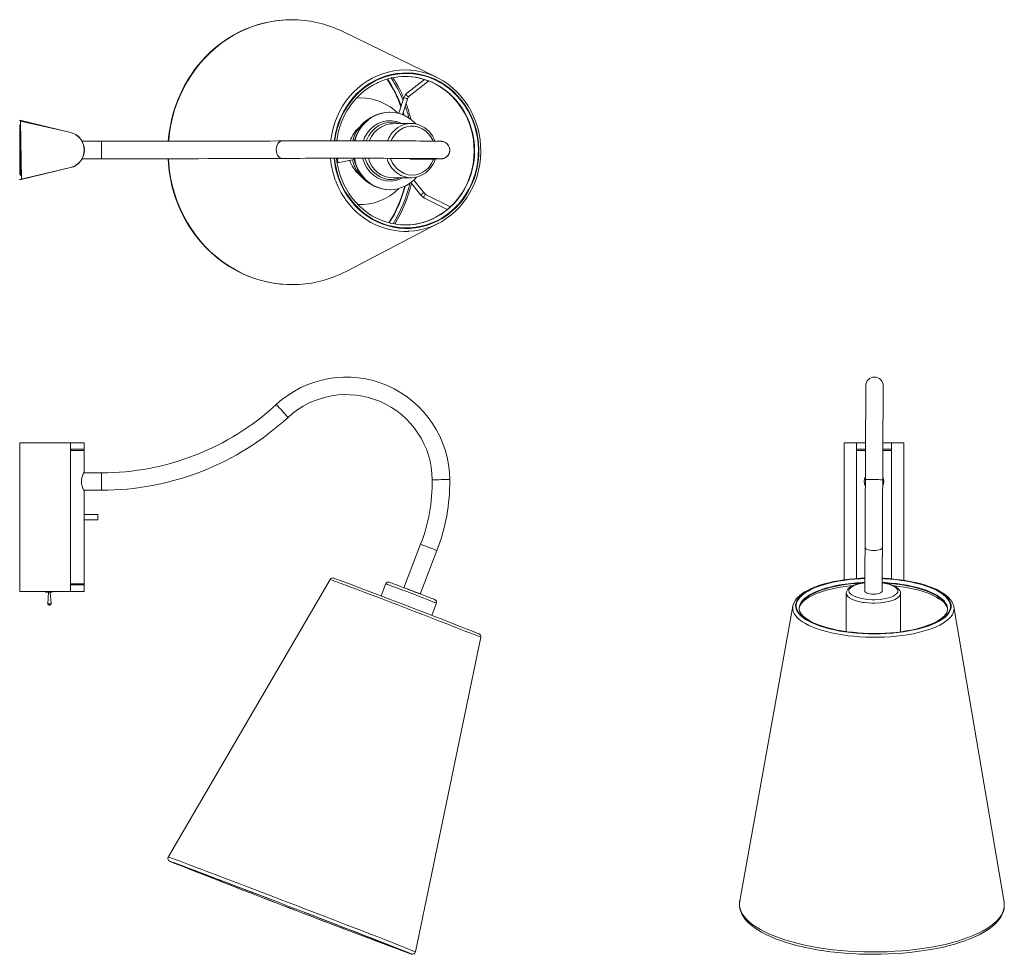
# Model space of a CAD drawing. Header units: millimetres. Extents: x -33 to 729, y -647 to 76.
import ezdxf

# ---------------------------------------------------------------- set-up
doc = ezdxf.new("R2010")
doc.units = ezdxf.units.MM

msp = doc.modelspace()

# ---------------------------------------------------------------- linework, layer by layer
at = {"color": 7, "linetype": 'Continuous', "lineweight": 15}
for p, q in [((289.62, 31.55), (217.13, 66.84)), ((280.26, 29.82), (266.6, 19.24)), ((268.44, 16.87), (283.63, 28.63)), ((230.85, 15.49), (227.4, 15.35)), ((264.38, 15.63), (260.38, 3.62)), ((263.23, 2.67), (267.23, 14.68)), ((253.13, 4.54), (252.78, 4.53)), ((263.67, 3.99), (264.22, 2.13)), ((-33.01, -1.8), (-33.04, -1.9)), ((6.22, -11.28), (-33.04, -1.9)), ((-32.54, -6.3), (-33.04, -6.3)), ((-33.04, -43.3), (-33.04, -6.3)), ((6.24, -11.19), (-33.01, -1.8)), ((-32.54, -43.3), (-32.54, -6.3)), ((-31.64, -47.37), (-32.39, -2.48)), ((-32.39, -2.48), (-1.36, -9.47)), ((6.22, -11.28), (6.24, -11.19)), ((-32.05, -22.8), (-32.54, -22.8)), ((30.17, -18.05), (15.25, -18.05)), ((296.54, -18.98), (296.21, -18.81)), ((-32.54, -26.8), (-31.98, -26.8)), ((15.25, -31.55), (30.17, -31.55)), ((215.07, -31.18), (212.35, -31.7)), ((212.93, -34.65), (225.88, -32.13)), ((270.81, -31.98), (283.74, -31.81)), ((-33.04, -47.7), (6.22, -38.32)), ((-32.54, -43.3), (-33.04, -43.3)), ((-33.01, -47.8), (6.24, -38.42)), ((6.24, -38.42), (6.22, -38.32)), ((-33.04, -47.7), (-33.01, -47.8)), ((256.21, -46.37), (256.45, -46.38)), ((269.76, -49.94), (277.21, -59.34)), ((279.56, -57.47), (272.05, -48)), ((253.57, -55.46), (253.93, -55.46)), ((300.39, -68.63), (281.66, -59.39)), ((280.33, -62.08), (297.96, -70.78)), ((219.59, -118.69), (291.11, -81.49)), ((621.88, -207.25), (621.07, -365.97)), ((634.57, -366.04), (635.38, -207.32)), ((-33.06, -251.35), (16.96, -251.35)), ((-33.06, -366.35), (-33.06, -251.35)), ((-33.04, -366.35), (-33.04, -251.35)), ((6.22, -366.35), (6.22, -251.35)), ((16.96, -273.85), (16.96, -251.35)), ((605.25, -251.35), (621.65, -251.35)), ((605.25, -357.38), (605.25, -251.35)), ((635.15, -251.35), (651.25, -251.35)), ((651.25, -357.74), (651.25, -251.35)), ((6.45, -256.35), (6.45, -257.35)), ((16.96, -256.35), (6.45, -256.35)), ((16.96, -257.35), (6.45, -257.35)), ((614.69, -256.35), (614.69, -257.35)), ((621.63, -256.35), (614.69, -256.35)), ((621.62, -257.35), (614.69, -257.35)), ((641.87, -257.35), (635.12, -257.35)), ((641.92, -256.35), (635.13, -256.35)), ((16.96, -273.85), (16.96, -273.85)), ((16.96, -273.85), (16.96, -273.85)), ((30.15, -274.6), (16.57, -274.6)), ((16.57, -288.1), (30.15, -288.1)), ((16.96, -306.34), (16.96, -288.84)), ((16.96, -288.85), (16.96, -288.85)), ((27.44, -306.85), (16.88, -306.85)), ((16.88, -310.85), (27.44, -310.85)), ((16.96, -306.35), (16.96, -306.35)), ((16.96, -306.36), (16.96, -306.35)), ((16.96, -366.35), (16.96, -311.35)), ((27.44, -306.85), (27.44, -310.85)), ((277.32, -329.9), (264.4, -363.59)), ((277, -368.42), (289.93, -334.73)), ((207.23, -357.08), (81.93, -571.89)), ((6.45, -360.35), (6.45, -361.35)), ((16.96, -360.35), (6.45, -360.35)), ((16.96, -361.35), (6.45, -361.35)), ((250.47, -360.12), (246.73, -369.88)), ((-33.06, -366.35), (16.96, -366.35)), ((-13.29, -366.39), (-13.29, -366.43)), ((-7.9, -366.85), (-13.21, -366.85)), ((-10.88, -366.85), (-11.27, -375.85)), ((-8.6, -375.77), (-9.5, -366.85)), ((-7.79, -366.55), (-7.79, -366.52)), ((285.93, -384.92), (289.68, -375.16)), ((565.43, -377.73), (524.3, -605.79)), ((565.46, -377.54), (565.43, -377.73)), ((570.3, -379.5), (570.3, -379.66)), ((685.2, -380.09), (685.2, -379.97)), ((728.9, -606.82), (690.09, -378.37)), ((690.1, -378.44), (690.09, -378.37)), ((273.34, -645.32), (323.86, -401.82)), ((524.3, -605.79), (524.25, -606.08))]:
    msp.add_line(p, q, dxfattribs=at)
at = {"color": 8, "linetype": 'Continuous', "lineweight": 15}
for p, q in [((264.39, 2.17), (263.76, 4.26)), ((264.63, 2.07), (263.87, 4.58)), ((30.17, -31.55), (30.17, -18.05)), ((614.63, -356.4), (614.63, -251.35)), ((641.87, -356.61), (641.87, -251.35)), ((30.15, -288.1), (30.15, -274.6))]:
    msp.add_line(p, q, dxfattribs=at)
at = {"color": 7, "linetype": 'Continuous', "lineweight": 15, "flags": 128}
for points in [[(179.99, 75.99), (177.94, 76.07), (172.62, 75.94), (167.31, 75.5), (162.04, 74.75), (156.81, 73.69), (151.65, 72.31), (146.57, 70.63), (141.58, 68.66), (136.7, 66.39), (131.95, 63.83), (127.34, 61), (122.89, 57.89), (118.6, 54.53), (114.49, 50.92), (110.58, 47.06), (106.87, 42.99), (103.38, 38.69), (100.12, 34.2), (97.1, 29.52), (94.33, 24.66), (91.81, 19.65), (89.56, 14.5), (87.58, 9.22), (85.87, 3.83), (84.45, -1.66), (83.32, -7.22), (82.47, -12.84), (81.97, -18.02)], [(267.77, -87.71), (268.04, -87.7), (272.44, -87.33), (276.8, -86.61), (281.09, -85.53), (285.3, -84.11), (289.39, -82.35), (293.35, -80.26), (297.15, -77.86), (300.76, -75.16), (304.18, -72.17), (307.37, -68.92), (310.33, -65.41), (313.03, -61.68), (315.45, -57.74), (317.59, -53.61), (319.44, -49.31), (320.97, -44.89), (322.19, -40.34), (323.08, -35.72), (323.64, -31.03), (323.87, -26.31), (323.77, -21.58), (323.33, -16.88), (322.56, -12.22), (321.47, -7.64), (320.05, -3.16), (318.33, 1.19), (316.3, 5.39), (313.98, 9.42), (311.38, 13.24), (308.52, 16.85), (305.42, 20.22), (302.08, 23.32), (298.54, 26.15), (294.81, 28.68), (290.91, 30.9), (286.87, 32.8), (282.7, 34.36), (278.44, 35.59), (274.1, 36.47), (269.71, 36.99), (268.98, 37.04)], [(212.43, -17.68), (212.93, -14.21), (213.84, -10.07), (215.02, -6.01), (216.48, -2.06), (218.21, 1.76), (220.2, 5.44), (222.43, 8.95), (224.9, 12.26), (227.6, 15.38), (230.5, 18.27), (233.59, 20.92), (236.86, 23.32), (240.28, 25.45), (243.85, 27.3), (244.27, 27.48)], [(305.95, 11.89), (307.25, 10.19), (309.58, 6.75), (311.68, 3.13), (313.52, -0.64), (315.09, -4.55), (316.39, -8.57), (317.41, -12.69), (318.15, -16.87), (318.59, -21.1), (318.74, -25.35), (318.6, -29.61), (318.16, -33.83), (317.44, -38.02), (316.43, -42.13), (315.13, -46.15), (313.57, -50.05), (311.74, -53.82), (309.65, -57.43), (307.32, -60.87), (304.76, -64.11), (301.99, -67.14), (299.01, -69.94), (295.85, -72.49), (292.52, -74.79), (289.03, -76.81), (285.97, -78.29)], [(252.78, 4.53), (250.13, 4.36), (247.13, 3.84), (244.21, 2.98), (241.4, 1.78), (238.72, 0.26), (236.21, -1.56), (233.9, -3.66), (231.81, -6.02), (229.98, -8.6), (228.42, -11.38), (227.15, -14.33), (226.18, -17.4), (226.11, -17.67)], [(273.64, -4.61), (272.78, -3.7), (270.47, -1.6), (267.96, 0.23), (265.28, 1.75), (262.46, 2.96), (259.54, 3.83), (256.54, 4.36), (253.51, 4.54), (250.48, 4.37), (247.49, 3.85), (244.57, 2.98), (241.75, 1.78), (239.08, 0.26), (236.57, -1.56), (234.26, -3.66), (232.17, -6.01), (230.34, -8.6), (228.78, -11.38), (227.5, -14.32), (226.54, -17.4), (226.47, -17.67)], [(262.84, -4.34), (262.07, -3.91), (258.57, -2.68), (254.93, -2.1), (251.25, -2.19), (247.64, -2.93), (244.2, -4.31), (241.02, -6.29), (238.2, -8.82), (235.81, -11.82), (233.93, -15.2), (233.04, -17.68)], [(269.73, -4.24), (262.39, -4.35), (255.58, -4.43)], [(257.49, -9.23), (259.7, -7.46), (262.54, -5.87), (265.52, -4.81), (268.7, -4.29), (272.05, -4.38), (275.42, -5.14), (276.41, -5.57)], [(170.07, -17.77), (166.92, -17.79), (160.77, -17.82), (154.42, -17.84), (147.88, -17.86), (141.16, -17.89), (134.27, -17.91), (127.23, -17.93), (120.03, -17.95), (112.69, -17.96), (105.23, -17.98), (97.65, -17.99), (89.97, -18.01), (82.2, -18.02), (74.35, -18.03), (66.43, -18.04), (58.46, -18.04), (50.44, -18.05), (42.39, -18.05), (34.32, -18.05), (30.17, -18.05)], [(296.32, -18.86), (295.33, -18.42), (294.8, -18.26), (294.37, -18.16), (294.03, -18.11), (293.75, -18.07), (293.48, -18.04), (293.15, -18.02), (292.5, -18), (291.55, -17.97), (290.23, -17.94), (288.65, -17.92), (286.8, -17.9), (284.66, -17.87), (282.25, -17.85), (279.58, -17.83), (276.65, -17.81), (273.48, -17.79), (270.08, -17.78), (266.46, -17.76), (262.65, -17.75), (258.65, -17.73), (254.48, -17.72), (250.16, -17.71), (245.72, -17.7), (241.16, -17.69), (236.51, -17.69), (231.79, -17.68), (227.02, -17.68), (222.21, -17.68), (217.4, -17.68), (212.59, -17.68), (207.82, -17.68), (203.1, -17.69), (198.45, -17.69), (193.89, -17.7), (189.44, -17.71), (185.13, -17.72), (180.96, -17.73), (176.96, -17.75), (173.14, -17.76), (170.07, -17.77)], [(283.74, -31.81), (284.97, -31.79), (287.09, -31.76), (288.92, -31.73), (290.45, -31.69), (291.7, -31.66), (292.7, -31.62), (293.51, -31.56), (293.87, -31.52), (294.26, -31.46), (294.64, -31.38), (295.14, -31.25), (295.77, -31.01), (296.54, -30.62), (297.42, -30), (298.27, -29.15), (299.01, -28.08), (299.54, -26.85), (299.82, -25.5), (299.81, -23.98), (299.5, -22.63), (298.97, -21.46), (298.3, -20.49), (297.54, -19.71), (296.75, -19.12), (296.32, -18.86)], [(30.17, -31.55), (34.42, -31.55), (42.49, -31.55), (50.55, -31.55), (58.57, -31.54), (66.54, -31.54), (74.46, -31.53), (82.32, -31.52), (90.09, -31.51), (97.77, -31.49), (105.35, -31.48), (112.82, -31.46), (120.15, -31.45), (127.35, -31.43), (134.4, -31.41), (141.3, -31.39), (148.02, -31.36), (154.56, -31.34), (160.91, -31.32), (167.07, -31.29), (170.14, -31.27)], [(81.8, -31.52), (82.04, -35.57), (82.67, -41.22), (83.59, -46.83), (84.8, -52.38), (86.3, -57.85), (88.08, -63.22), (90.13, -68.48), (92.46, -73.6), (95.04, -78.59), (97.88, -83.41), (100.97, -88.05), (104.29, -92.51), (107.84, -96.76), (111.61, -100.8), (115.57, -104.6), (119.73, -108.17), (124.07, -111.48), (128.57, -114.53), (133.22, -117.31), (138.01, -119.81), (142.92, -122.02), (147.94, -123.94), (153.04, -125.55), (158.23, -126.86), (163.47, -127.86), (168.75, -128.55), (174.06, -128.92), (179.39, -128.98), (183.16, -128.8)], [(170.14, -31.27), (172.02, -31.27), (175.77, -31.25), (179.7, -31.24), (183.81, -31.22), (188.07, -31.21), (192.47, -31.2), (196.99, -31.19), (201.61, -31.19), (206.3, -31.18), (211.06, -31.18), (215.85, -31.18), (220.66, -31.18), (225.46, -31.18), (230.24, -31.18), (234.98, -31.18), (239.65, -31.19), (244.23, -31.2), (248.71, -31.21), (253.07, -31.22), (257.28, -31.23), (261.32, -31.24), (265.19, -31.26), (268.87, -31.27), (272.32, -31.29), (275.56, -31.31), (278.55, -31.33), (281.28, -31.35), (283.75, -31.37), (285.94, -31.39), (287.84, -31.41), (289.44, -31.43), (290.73, -31.46), (291.68, -31.48), (292.22, -31.49), (292.43, -31.5), (292.43, -31.5)], [(247.53, -79.37), (246.85, -79.13), (243.18, -77.5), (239.64, -75.58), (236.24, -73.38), (233, -70.92), (229.94, -68.2), (227.07, -65.25), (224.42, -62.09), (221.99, -58.72), (219.8, -55.17), (217.86, -51.45), (216.18, -47.59), (214.77, -43.61), (213.64, -39.53), (212.79, -35.37), (212.24, -31.18)], [(225.69, -31.2), (226.19, -33.46), (227.16, -36.54), (228.44, -39.49), (230, -42.27), (231.84, -44.86), (233.92, -47.22), (236.24, -49.33), (238.75, -51.15), (241.43, -52.68), (244.25, -53.88), (247.17, -54.75), (250.16, -55.28), (253.19, -55.46), (253.57, -55.46)], [(226.05, -31.2), (226.55, -33.45), (227.52, -36.53), (228.79, -39.48), (230.36, -42.27), (232.2, -44.85), (234.28, -47.22), (236.6, -49.32), (239.11, -51.15), (241.79, -52.67), (244.61, -53.88), (247.53, -54.75), (250.52, -55.28), (253.55, -55.46), (256.58, -55.29), (259.57, -54.77), (262.49, -53.9), (265.31, -52.7), (267.99, -51.18), (270.5, -49.36), (272.81, -47.26), (274.12, -45.84)], [(232.44, -31.18), (232.5, -31.54), (233.76, -35.24), (235.57, -38.67), (237.91, -41.73), (240.69, -44.33), (243.84, -46.38), (247.26, -47.85), (250.86, -48.67), (254.54, -48.84), (258.2, -48.34), (261.72, -47.2), (263.35, -46.32)], [(256.2, -46.42), (263.25, -46.32), (270.34, -46.24)], [(16.96, -273.85), (16.96, -273.85), (16.92, -273.92), (16.84, -274.08), (16.72, -274.32), (16.56, -274.63), (16.37, -275.01), (16.16, -275.46), (15.93, -275.98), (15.71, -276.54), (15.59, -276.85), (15.37, -277.49), (15.17, -278.19), (15, -278.92), (14.87, -279.69), (14.78, -280.48), (14.75, -281.29), (14.76, -281.69), (14.81, -282.5), (14.91, -283.28), (15.06, -284.04), (15.24, -284.76), (15.45, -285.44), (15.67, -286.06), (15.79, -286.36), (16.01, -286.91), (16.23, -287.4), (16.44, -287.83), (16.62, -288.19), (16.76, -288.47), (16.87, -288.68), (16.94, -288.81), (16.96, -288.84), (16.96, -288.84)], [(621.12, -356.05), (617.69, -356.19), (613.36, -356.49), (609.1, -356.9), (604.94, -357.42), (600.89, -358.05), (596.97, -358.79), (593.2, -359.62), (589.6, -360.56), (586.19, -361.59), (582.99, -362.72), (580, -363.94), (577.24, -365.25), (574.72, -366.64), (572.46, -368.13), (570.48, -369.7), (568.78, -371.36), (567.4, -373.1), (566.36, -374.89), (565.66, -376.71), (565.51, -377.5)], [(690.07, -378.47), (689.94, -377.62), (689.36, -375.89), (688.48, -374.2), (687.28, -372.53), (685.78, -370.89), (683.95, -369.3), (681.83, -367.77), (679.43, -366.32), (676.77, -364.94), (673.87, -363.65), (670.74, -362.45), (667.41, -361.35), (663.88, -360.33), (660.18, -359.42), (656.31, -358.6), (652.31, -357.89), (648.19, -357.29), (643.96, -356.79), (639.66, -356.41), (635.3, -356.14), (634.62, -356.12)], [(253.01, -359.21), (252.99, -359.21), (253.38, -359.34), (254.24, -359.65), (255.52, -360.14), (257.19, -360.76), (259.35, -361.58), (261.82, -362.52), (264.63, -363.59), (267.63, -364.73), (270.63, -365.88), (273.63, -367.03), (276.35, -368.08), (278.91, -369.07), (281.35, -370.02), (283.51, -370.85), (285.44, -371.61), (286.93, -372.19), (287.94, -372.6), (288.41, -372.79)], [(570.33, -379.57), (570.54, -378.38), (571.01, -377.22), (571.81, -375.92), (572.9, -374.65), (574.27, -373.38), (575.92, -372.13), (577.85, -370.9), (580.07, -369.7), (582.55, -368.56), (585.28, -367.46), (588.26, -366.43), (591.46, -365.48), (594.87, -364.6), (598.47, -363.82), (602.23, -363.12), (606.13, -362.53), (610.16, -362.04), (612.06, -361.86)], [(621.1, -359.49), (620.47, -359.57), (618.19, -359.96), (616.04, -360.46), (614.01, -361.08), (612.16, -361.81), (610.51, -362.66), (609.08, -363.66), (608.06, -364.66), (607.37, -365.67), (606.95, -366.73), (606.82, -367.8)], [(648.8, -367.99), (648.81, -367.92), (648.64, -366.75), (648.21, -365.71), (647.53, -364.74), (646.55, -363.79), (645.25, -362.87), (643.63, -362.01), (641.76, -361.25), (639.69, -360.6), (637.46, -360.06), (635.11, -359.64), (634.6, -359.57)], [(643.63, -362.01), (643.96, -362.04), (648.02, -362.54), (651.98, -363.13), (655.79, -363.83), (659.45, -364.62), (662.93, -365.5), (666.22, -366.46), (669.28, -367.5), (672.11, -368.6), (674.69, -369.77), (677, -370.98), (679.02, -372.22), (680.76, -373.48), (682.2, -374.75), (683.35, -376.01), (684.21, -377.23), (684.79, -378.43), (685.12, -379.6), (685.17, -380.46)], [(-13.28, -366.64), (-13.29, -366.64), (-13.08, -366.63), (-12.48, -366.61), (-11.59, -366.6), (-10.54, -366.58), (-9.47, -366.57), (-8.6, -366.55), (-8, -366.54), (-7.79, -366.52)], [(-13.28, -366.68), (-13.29, -366.68), (-13.08, -366.66), (-12.48, -366.64), (-11.59, -366.63), (-10.54, -366.61), (-9.47, -366.6), (-8.6, -366.58), (-8, -366.57), (-7.79, -366.55)], [(-13.14, -366.51), (-13.15, -366.5), (-12.96, -366.49), (-12.38, -366.47), (-11.54, -366.46), (-10.54, -366.44), (-9.53, -366.43), (-8.69, -366.41), (-8.12, -366.4), (-7.92, -366.38)], [(-13.15, -366.57), (-12.96, -366.55), (-12.38, -366.54), (-11.54, -366.52), (-10.54, -366.5), (-9.53, -366.49), (-8.69, -366.47), (-8.12, -366.46), (-7.92, -366.44), (-7.93, -366.44)], [(-13.14, -366.76), (-13.15, -366.75), (-12.96, -366.74), (-12.38, -366.72), (-11.54, -366.71), (-10.54, -366.69), (-9.53, -366.68), (-8.69, -366.66), (-8.12, -366.65), (-7.92, -366.63)], [(-13.15, -366.82), (-12.96, -366.8), (-12.38, -366.79), (-11.54, -366.77), (-10.54, -366.75), (-9.53, -366.74), (-8.69, -366.72), (-8.12, -366.71), (-7.92, -366.69), (-7.93, -366.69)], [(606.81, -367.55), (606.73, -386.63), (606.67, -397.39)], [(621.07, -365.97), (621.17, -366.39), (621.62, -366.93), (622.4, -367.42), (623.47, -367.84), (624.78, -368.15), (626.25, -368.35), (627.81, -368.42)], [(627.81, -368.42), (629.36, -368.37), (630.84, -368.18), (632.15, -367.88), (633.23, -367.48), (634.01, -366.99), (634.46, -366.46), (634.57, -366.04)], [(648.65, -397.61), (648.7, -386.69), (648.81, -367.74)], [(-11.27, -375.85), (-11.26, -376.02), (-11.22, -376.19), (-11.14, -376.36), (-11.01, -376.51), (-10.84, -376.64), (-10.62, -376.75), (-10.37, -376.84), (-10.13, -376.88)], [(-10.61, -376.78), (-10.44, -376.74), (-10.18, -376.69), (-9.86, -376.61), (-9.5, -376.52), (-9.15, -376.39), (-8.85, -376.22), (-8.65, -376.02), (-8.6, -375.77)], [(-10.31, -376.87), (-10.19, -376.88), (-10.06, -376.86)], [(-10.06, -376.86), (-10.06, -376.86), (-10.05, -376.87), (-10.01, -376.87), (-9.96, -376.87), (-9.91, -376.87), (-9.87, -376.87)], [(665.72, -394.09), (663.99, -394.58), (660.58, -395.46), (656.98, -396.24), (653.22, -396.93), (649.32, -397.53), (645.29, -398.02), (641.16, -398.4), (636.96, -398.68), (632.7, -398.84), (628.42, -398.9), (624.14, -398.84), (619.87, -398.67), (615.65, -398.39), (611.49, -398), (607.43, -397.51), (603.47, -396.91), (599.66, -396.21), (596, -395.42), (592.52, -394.54), (589.24, -393.58), (586.18, -392.54), (583.35, -391.43), (580.78, -390.27), (578.47, -389.06), (576.45, -387.81), (574.72, -386.55), (573.28, -385.28), (572.13, -384.03), (571.28, -382.8), (570.7, -381.61), (570.38, -380.43), (570.33, -379.62)], [(685.17, -380), (685.19, -380.35), (684.96, -381.66), (684.5, -382.82), (683.69, -384.11), (682.61, -385.39), (681.25, -386.65), (679.6, -387.91), (677.67, -389.14), (675.46, -390.33), (672.98, -391.48), (670.25, -392.58), (667.27, -393.61), (665.72, -394.09)], [(83.13, -575.2), (83.23, -575.22), (83.68, -575.37), (84.47, -575.64), (85.57, -576.03), (87, -576.55), (88.74, -577.19), (90.79, -577.95), (93.15, -578.82), (95.79, -579.81), (98.72, -580.91), (101.93, -582.11), (105.39, -583.42), (109.11, -584.82), (113.07, -586.32), (117.24, -587.9), (121.63, -589.57), (126.21, -591.31), (130.97, -593.12), (135.89, -594.99), (140.95, -596.92), (146.13, -598.9), (151.43, -600.92), (156.81, -602.98), (162.26, -605.06), (167.77, -607.17), (173.3, -609.29), (178.85, -611.42), (184.39, -613.54), (189.9, -615.66), (195.36, -617.76), (200.76, -619.84), (206.08, -621.89), (211.29, -623.9), (216.38, -625.86), (221.33, -627.78), (226.12, -629.63), (230.74, -631.42), (235.17, -633.14), (239.4, -634.78), (243.4, -636.33), (247.17, -637.8), (250.7, -639.18), (253.96, -640.45), (256.95, -641.63), (259.66, -642.69), (262.08, -643.65), (264.2, -644.49), (266.01, -645.21), (267.5, -645.81), (268.68, -646.29), (269.54, -646.65), (270.06, -646.88), (270.23, -646.97)], [(83.63, -575.39), (83.73, -575.41), (84.19, -575.56), (84.97, -575.83), (86.07, -576.22), (87.49, -576.74), (89.22, -577.37), (91.26, -578.13), (93.6, -579), (96.23, -579.98), (99.15, -581.07), (102.33, -582.27), (105.78, -583.57), (109.48, -584.97), (113.41, -586.45), (117.57, -588.03), (121.93, -589.68), (126.48, -591.41), (131.22, -593.21), (136.11, -595.08), (141.14, -596.99), (146.3, -598.96), (151.56, -600.97), (156.92, -603.02), (162.34, -605.09), (167.81, -607.19), (173.32, -609.3), (178.84, -611.42), (184.34, -613.53), (189.83, -615.64), (195.26, -617.73), (200.63, -619.79), (205.92, -621.83), (211.1, -623.83), (216.16, -625.78), (221.09, -627.69), (225.86, -629.53), (230.45, -631.31), (234.86, -633.02), (239.06, -634.65), (243.04, -636.2), (246.79, -637.66), (250.3, -639.02), (253.54, -640.29), (256.52, -641.46), (259.21, -642.52), (261.61, -643.47), (263.72, -644.3), (265.52, -645.02), (267.01, -645.62), (268.18, -646.1), (269.03, -646.46), (269.56, -646.69), (269.73, -646.78)], [(524.28, -606.12), (524.09, -607.52), (524.1, -609.71), (524.43, -611.89), (525.07, -614.04), (526.02, -616.17), (527.28, -618.28), (528.86, -620.37), (530.75, -622.42), (532.95, -624.42), (535.45, -626.37), (538.23, -628.26), (541.29, -630.07), (544.6, -631.81), (548.16, -633.48), (551.96, -635.06), (555.98, -636.56), (560.22, -637.97), (564.65, -639.29), (569.27, -640.52), (574.07, -641.65), (579.02, -642.68), (584.12, -643.61), (589.35, -644.44), (594.69, -645.16), (600.13, -645.77), (605.65, -646.27), (611.23, -646.66), (616.85, -646.94), (622.51, -647.1), (628.18, -647.15), (633.85, -647.09), (639.49, -646.91), (645.09, -646.62), (650.64, -646.21), (656.11, -645.7), (661.49, -645.07), (666.77, -644.34), (671.92, -643.5), (676.94, -642.56), (681.8, -641.51), (686.5, -640.37), (690.78, -639.2), (692.05, -638.83)], [(692.05, -638.83), (694.31, -638.13), (698.48, -636.73), (702.42, -635.24), (706.14, -633.67), (709.62, -632.01), (712.85, -630.28), (715.82, -628.47), (718.52, -626.58), (720.94, -624.62), (723.07, -622.59), (724.9, -620.5), (726.4, -618.35), (727.58, -616.17), (728.43, -613.96), (728.94, -611.75), (729.12, -609.54), (728.98, -607.35), (728.87, -606.79)]]:
    msp.add_lwpolyline(points, dxfattribs=at)
at = {"color": 8, "linetype": 'Continuous', "lineweight": 15, "flags": 128}
for points in [[(180.11, 76), (176.24, 76.03), (170.63, 75.78), (165.04, 75.17), (159.49, 74.21), (154.01, 72.91), (148.61, 71.26), (143.31, 69.27), (138.12, 66.96), (133.08, 64.32), (128.18, 61.37), (123.46, 58.12), (118.93, 54.58), (114.59, 50.76), (110.48, 46.67), (106.59, 42.33), (102.95, 37.75), (99.57, 32.95), (96.46, 27.94), (93.63, 22.75), (91.08, 17.39), (88.84, 11.88), (86.9, 6.23), (85.27, 0.47), (83.97, -5.38), (82.98, -11.3), (82.33, -17.28), (82.27, -18.01)], [(268.98, 37.04), (265.3, 37.15), (260.89, 36.96), (256.51, 36.41), (252.18, 35.51), (247.92, 34.26), (243.77, 32.67), (239.74, 30.75), (235.86, 28.5), (232.15, 25.95), (228.63, 23.1), (225.33, 19.98), (222.25, 16.6), (219.42, 12.97), (216.86, 9.13), (214.57, 5.09), (212.58, 0.88), (210.89, -3.48), (209.51, -7.97), (208.46, -12.56), (207.73, -17.22), (207.68, -17.66)], [(309.06, 13.62), (306.15, 17.02), (303, 20.17), (299.64, 23.06), (296.08, 25.66), (292.35, 27.96), (288.46, 29.95), (284.45, 31.62), (280.32, 32.95), (276.12, 33.94), (271.85, 34.58), (267.56, 34.88), (263.25, 34.81), (258.97, 34.4), (254.72, 33.63), (250.55, 32.52), (246.46, 31.07), (242.49, 29.29), (238.67, 27.19), (235, 24.78), (231.52, 22.08), (228.24, 19.1), (225.18, 15.86), (222.37, 12.38), (219.81, 8.67), (217.53, 4.77), (215.53, 0.69), (213.83, -3.54), (212.43, -7.9), (211.35, -12.36), (210.6, -16.9), (210.5, -17.67)], [(308.75, 13.34), (305.86, 16.71), (302.74, 19.84), (299.4, 22.71), (295.87, 25.29), (292.16, 27.58), (288.3, 29.55), (284.31, 31.21), (280.22, 32.53), (276.05, 33.51), (271.81, 34.15), (267.55, 34.44), (263.27, 34.38), (259.02, 33.97), (254.81, 33.21), (250.66, 32.11), (246.61, 30.67), (242.67, 28.9), (238.87, 26.81), (235.23, 24.42), (231.77, 21.74), (228.51, 18.78), (225.48, 15.56), (222.69, 12.1), (220.15, 8.43), (217.88, 4.55), (215.89, 0.5), (214.21, -3.7), (212.82, -8.03), (211.75, -12.46), (211, -16.96), (210.91, -17.67)], [(266.6, 19.24), (266.4, 19.03), (266.2, 18.56)], [(266.2, 18.56), (266.21, 18.02), (266.42, 17.49), (266.79, 17.04), (267.28, 16.74), (267.8, 16.65), (268.28, 16.77), (268.44, 16.87)], [(210.35, -31.19), (210.86, -35.27), (211.74, -39.79), (212.95, -44.22), (214.46, -48.53), (216.28, -52.71), (218.4, -56.74), (220.79, -60.57), (223.45, -64.2), (226.37, -67.6), (229.51, -70.75), (232.87, -73.64), (236.43, -76.24), (240.17, -78.54), (244.05, -80.53), (248.07, -82.2), (252.19, -83.53), (256.4, -84.52), (260.66, -85.17), (264.96, -85.46), (269.26, -85.4), (273.55, -84.98), (277.79, -84.22), (281.97, -83.11), (286.05, -81.66), (290.02, -79.88), (293.85, -77.77), (297.51, -75.37), (301, -72.66), (304.28, -69.68), (307.33, -66.44), (310.15, -62.96), (312.7, -59.26), (314.99, -55.35), (316.99, -51.27), (318.69, -47.04), (320.08, -42.68), (321.16, -38.22), (321.92, -33.68), (322.34, -29.1), (322.44, -24.49), (322.21, -19.88), (321.65, -15.31), (320.77, -10.8), (319.57, -6.37), (318.05, -2.05), (316.23, 2.13), (314.12, 6.15), (311.72, 9.99), (309.06, 13.62), (309.06, 13.62)], [(210.75, -31.19), (211.26, -35.2), (212.14, -39.68), (213.33, -44.08), (214.84, -48.37), (216.65, -52.52), (218.74, -56.51), (221.12, -60.32), (223.76, -63.92), (226.65, -67.29), (229.78, -70.42), (233.12, -73.29), (236.65, -75.87), (240.35, -78.16), (244.21, -80.13), (248.2, -81.79), (252.29, -83.11), (256.47, -84.09), (260.7, -84.73), (264.97, -85.02), (269.24, -84.96), (273.5, -84.55), (277.71, -83.79), (281.85, -82.69), (285.91, -81.25), (289.85, -79.48), (293.65, -77.39), (297.29, -75), (300.75, -72.32), (304, -69.36), (307.04, -66.14), (309.83, -62.69), (312.37, -59.01), (314.64, -55.13), (316.62, -51.08), (318.31, -46.88), (319.69, -42.56), (320.76, -38.13), (321.51, -33.62), (321.94, -29.07), (322.04, -24.49), (321.81, -19.92), (321.25, -15.38), (320.38, -10.9), (319.18, -6.5), (317.68, -2.22), (315.87, 1.93), (313.77, 5.93), (311.39, 9.73), (308.75, 13.34), (308.75, 13.34)], [(286.09, -78.28), (289.51, -76.59), (293.19, -74.4), (296.7, -71.91), (300.01, -69.13), (303.11, -66.08), (305.97, -62.78), (308.59, -59.25), (310.93, -55.51), (313, -51.58), (314.77, -47.49), (316.24, -43.27), (317.39, -38.93), (318.22, -34.51), (318.72, -30.03), (318.89, -25.53), (318.74, -21.02), (318.25, -16.54), (317.44, -12.11), (316.3, -7.76), (314.85, -3.53), (313.1, 0.58), (311.05, 4.52), (308.72, 8.28), (306.11, 11.84)], [(286.26, -78.28), (289.69, -76.59), (293.37, -74.4), (296.87, -71.91), (300.19, -69.13), (303.28, -66.08), (306.15, -62.78), (308.76, -59.25), (311.11, -55.51), (313.18, -51.58), (314.95, -47.49), (316.41, -43.27), (317.56, -38.93), (318.39, -34.51), (318.9, -30.03), (319.07, -25.52), (318.91, -21.02), (318.43, -16.53), (317.62, -12.11), (316.48, -7.76), (315.03, -3.52), (313.28, 0.58), (311.23, 4.53), (308.89, 8.29), (306.29, 11.84)], [(235.15, -17.68), (235.56, -16.56), (237.19, -13.53), (239.41, -10.53), (242.01, -7.95), (245.03, -5.79), (248.34, -4.24), (251.76, -3.41), (255.31, -3.28), (258.5, -3.79), (260.26, -4.38)], [(255.58, -4.51), (253.49, -4.58), (250.21, -5.34), (246.97, -6.76), (243.93, -8.81), (241.4, -11.25), (239.27, -14.2), (237.83, -17.08), (237.63, -17.69)], [(286.96, -17.9), (286.72, -17.23), (285.3, -14.64), (283.4, -12.17), (281.15, -10.06), (278.51, -8.3), (275.62, -7.04), (272.61, -6.36), (269.55, -6.27), (266.72, -6.74), (264.01, -7.7), (261.48, -9.12), (259.19, -10.95), (257.07, -13.3), (255.34, -15.99), (254.59, -17.72)], [(165.53, -24.5), (165.65, -22.94), (166.02, -21.47), (166.6, -20.17), (167.37, -19.1), (168.29, -18.32), (169.31, -17.87), (170.07, -17.77)], [(170.14, -31.27), (169.31, -31.17), (168.29, -30.71), (167.37, -29.92), (166.6, -28.84), (166.02, -27.53), (165.65, -26.06), (165.53, -24.5)], [(82.08, -31.53), (82.33, -35.31), (82.99, -41.29), (83.97, -47.22), (85.28, -53.07), (86.91, -58.83), (88.85, -64.49), (91.1, -70.01), (93.64, -75.38), (96.47, -80.58), (99.59, -85.6), (102.97, -90.41), (106.61, -95), (110.5, -99.35), (114.61, -103.46), (118.95, -107.3), (123.48, -110.86), (128.21, -114.13), (133.1, -117.09), (138.15, -119.75), (143.33, -122.08), (148.64, -124.08), (154.04, -125.75), (159.52, -127.07), (165.07, -128.05), (170.66, -128.68), (176.27, -128.95), (181.89, -128.87), (183.28, -128.8)], [(212.93, -34.65), (213.08, -34.54), (213.2, -34.22), (213.23, -33.74), (213.18, -33.17), (213.04, -32.61), (212.84, -32.13), (212.61, -31.81), (212.39, -31.7), (212.35, -31.7)], [(260.85, -46.36), (259.03, -47.04), (255.43, -47.63), (252.16, -47.51), (248.98, -46.78), (245.99, -45.52), (243.2, -43.79), (240.42, -41.4), (238, -38.57), (235.95, -35.27), (234.47, -31.65), (234.35, -31.18)], [(253.99, -31.22), (254.26, -32.12), (255.55, -34.84), (257.22, -37.31), (259.37, -39.62), (261.85, -41.52), (264.65, -42.98), (267.65, -43.9), (270.65, -44.22), (273.65, -43.97), (276.37, -43.21), (278.93, -41.99), (281.37, -40.28), (283.53, -38.19), (285.46, -35.59), (286.95, -32.69), (287.25, -31.76)], [(279.56, -57.47), (279.58, -57.5), (279.52, -57.71), (279.29, -58.03), (278.92, -58.4), (278.47, -58.77), (278.01, -59.08), (277.61, -59.3), (277.32, -59.37), (277.21, -59.34)], [(281.66, -59.39), (281.29, -59.3), (280.81, -59.38), (280.35, -59.67), (279.99, -60.12), (279.78, -60.67), (279.76, -61.23), (279.93, -61.71), (280.26, -62.04), (280.33, -62.08)], [(621.24, -332.28), (621.34, -332.7), (621.79, -333.24), (622.57, -333.73), (623.64, -334.15), (624.95, -334.46), (626.42, -334.66), (627.98, -334.73)], [(627.98, -334.73), (629.54, -334.68), (631.01, -334.49), (632.32, -334.19), (633.4, -333.79), (634.18, -333.31), (634.64, -332.77), (634.74, -332.35)], [(621.12, -356.19), (617.78, -356.35), (613.26, -356.66), (608.84, -357.1), (604.52, -357.66), (600.34, -358.34), (596.32, -359.13), (592.48, -360.03), (588.85, -361.03), (585.45, -362.13), (582.3, -363.32), (579.41, -364.6), (576.81, -365.95), (574.51, -367.37), (572.52, -368.85), (570.85, -370.38), (569.52, -371.96), (568.53, -373.56), (567.89, -375.2), (567.59, -376.84), (567.66, -378.49), (568.07, -380.14), (568.84, -381.77), (569.95, -383.38), (571.4, -384.95), (573.18, -386.49), (575.28, -387.96), (577.69, -389.38), (580.39, -390.73), (583.37, -392.01), (586.61, -393.2), (590.09, -394.29), (593.8, -395.29), (597.7, -396.19), (601.78, -396.98), (606.01, -397.65), (610.37, -398.21), (614.83, -398.64), (619.37, -398.96), (623.96, -399.14), (628.57, -399.2), (633.17, -399.14), (637.74, -398.95), (642.26, -398.63), (646.69, -398.19), (651, -397.63), (655.18, -396.96), (659.21, -396.17), (663.04, -395.27), (666.67, -394.26), (666.67, -394.26)], [(621.12, -356.35), (617.85, -356.5), (613.37, -356.81), (608.97, -357.25), (604.69, -357.81), (600.54, -358.48), (596.54, -359.26), (592.74, -360.15), (589.13, -361.15), (585.76, -362.24), (582.63, -363.42), (579.76, -364.69), (577.18, -366.03), (574.89, -367.44), (572.92, -368.91), (571.26, -370.43), (569.94, -372), (568.96, -373.59), (568.32, -375.21), (568.03, -376.85), (568.09, -378.49), (568.5, -380.12), (569.26, -381.74), (570.36, -383.34), (571.8, -384.9), (573.57, -386.42), (575.66, -387.89), (578.05, -389.3), (580.73, -390.64), (583.69, -391.9), (586.91, -393.08), (590.37, -394.17), (594.04, -395.16), (597.92, -396.05), (601.97, -396.84), (606.17, -397.51), (610.5, -398.06), (614.93, -398.49), (619.43, -398.8), (623.98, -398.99), (628.56, -399.05), (633.13, -398.98), (637.67, -398.79), (642.15, -398.48), (646.55, -398.04), (650.83, -397.49), (654.99, -396.82), (658.98, -396.03), (662.79, -395.14), (666.39, -394.14), (666.39, -394.14)], [(666.67, -394.26), (670.07, -393.16), (673.22, -391.97), (676.11, -390.7), (678.71, -389.35), (681.01, -387.93), (683, -386.45), (684.67, -384.91), (686, -383.34), (686.99, -381.73), (687.64, -380.1), (687.93, -378.45), (687.86, -376.8), (687.45, -375.15), (686.69, -373.52), (685.58, -371.91), (684.13, -370.34), (682.35, -368.81), (680.24, -367.33), (677.84, -365.91), (675.13, -364.56), (672.15, -363.29), (668.91, -362.1), (665.43, -361), (661.72, -360), (657.82, -359.11), (653.74, -358.32), (649.51, -357.64), (645.15, -357.09), (640.69, -356.65), (636.15, -356.34), (634.62, -356.26)], [(666.39, -394.14), (669.76, -393.05), (672.89, -391.87), (675.76, -390.6), (678.34, -389.26), (680.63, -387.85), (682.6, -386.38), (684.26, -384.86), (685.58, -383.3), (686.56, -381.7), (687.2, -380.08), (687.49, -378.45), (687.43, -376.81), (687.02, -375.17), (686.26, -373.55), (685.16, -371.96), (683.72, -370.39), (681.95, -368.87), (679.86, -367.4), (677.47, -366), (674.79, -364.66), (671.83, -363.39), (668.61, -362.21), (665.16, -361.12), (661.48, -360.13), (657.6, -359.24), (653.55, -358.46), (649.35, -357.79), (645.02, -357.24), (640.6, -356.8), (636.09, -356.49), (634.62, -356.42)], [(289.56, -375.39), (289.55, -375.38), (289.18, -375.26), (288.42, -374.99), (287.88, -374.8), (286.25, -374.19), (284.1, -373.36), (281.76, -372.44), (279.05, -371.35), (276.27, -370.23), (273.24, -369.03), (269.95, -367.76), (266.55, -366.49), (263.27, -365.29), (260.11, -364.12), (257.41, -363.12), (255.01, -362.2), (253.2, -361.49), (251.77, -360.91), (250.85, -360.53), (250.41, -360.36), (250.46, -360.39)], [(621.1, -359.33), (618.98, -359.42), (614.55, -359.71), (610.21, -360.12), (605.97, -360.66), (601.87, -361.31), (597.92, -362.08), (594.16, -362.95), (590.61, -363.93), (587.28, -365.01), (584.21, -366.18), (581.4, -367.43), (578.88, -368.76), (576.66, -370.16), (574.76, -371.61), (573.18, -373.12), (571.94, -374.67), (571.04, -376.25), (570.5, -377.85), (570.3, -379.46), (570.3, -379.5)], [(618.08, -359.93), (614.55, -360.17), (610.21, -360.58), (605.97, -361.12), (601.86, -361.77), (597.92, -362.54), (594.16, -363.41), (590.61, -364.39), (587.28, -365.47), (584.21, -366.64), (581.4, -367.89), (578.88, -369.22), (576.66, -370.62), (574.76, -372.07), (573.18, -373.58), (571.94, -375.13), (571.04, -376.71), (570.49, -378.31), (570.3, -379.92), (570.3, -379.96)], [(621.1, -359.64), (620.94, -359.65), (618.21, -360.14), (615.74, -360.76), (613.43, -361.58), (611.53, -362.52), (610.07, -363.59), (609.15, -364.73), (608.83, -365.88), (609.09, -367.03), (609.85, -368.08), (611.06, -369.07), (612.77, -370.02), (614.86, -370.85), (617.46, -371.61), (620.36, -372.19), (623.51, -372.6), (626.8, -372.79), (628.82, -372.81)], [(628.82, -372.81), (633.02, -372.56), (635.82, -372.18), (638.41, -371.65), (640.88, -370.93), (642.99, -370.08), (644.75, -369.08), (646.01, -367.98), (646.69, -366.83), (646.78, -365.65), (646.31, -364.56), (645.35, -363.52), (643.93, -362.54), (642.1, -361.66), (639.75, -360.83), (637.06, -360.15), (634.6, -359.73)], [(685.2, -379.97), (685.04, -378.51), (684.53, -376.91), (683.66, -375.32), (682.45, -373.75), (680.91, -372.23), (679.04, -370.75), (676.85, -369.33), (674.36, -367.97), (671.58, -366.69), (668.53, -365.48), (665.23, -364.37), (661.7, -363.35), (657.96, -362.43), (654.03, -361.61), (649.94, -360.91), (645.71, -360.33), (641.38, -359.87), (636.96, -359.53), (634.6, -359.4)], [(685.2, -380.43), (685.04, -378.97), (684.52, -377.37), (683.66, -375.78), (682.45, -374.22), (680.91, -372.69), (679.03, -371.21), (676.85, -369.79), (674.35, -368.43), (671.58, -367.15), (668.53, -365.94), (665.23, -364.83), (661.69, -363.81), (657.95, -362.89), (654.03, -362.07), (649.94, -361.37), (645.71, -360.79), (641.37, -360.33), (637.62, -360.03)], [(628.91, -375.39), (626.67, -375.38), (623.79, -375.26), (620.94, -374.99), (619.54, -374.8), (616.38, -374.19), (613.48, -373.36), (611.2, -372.44), (609.3, -371.35), (607.96, -370.23), (607.11, -369.03), (606.82, -367.8)], [(648.73, -367.98), (648.67, -368.78), (647.91, -370.12), (646.55, -371.36), (644.58, -372.51), (642.29, -373.44), (639.54, -374.22), (636.72, -374.76), (633.59, -375.15), (628.91, -375.39)], [(565.43, -377.73), (565.34, -378.39), (565.35, -380.08), (565.72, -381.77), (566.44, -383.45), (567.52, -385.1), (568.94, -386.72), (570.7, -388.3), (572.79, -389.83), (575.19, -391.3), (577.89, -392.7), (580.88, -394.02), (584.13, -395.27), (587.64, -396.42), (591.37, -397.47), (595.32, -398.42), (599.45, -399.26), (603.74, -399.99), (608.17, -400.6), (612.71, -401.09), (617.33, -401.46), (622.02, -401.7), (626.74, -401.81), (631.47, -401.79), (636.17, -401.65), (640.83, -401.38), (645.41, -400.98), (649.89, -400.46), (654.24, -399.82), (658.44, -399.07), (662.47, -398.2), (666.3, -397.22), (669.9, -396.14), (673.27, -394.97), (676.37, -393.7), (679.2, -392.36), (681.73, -390.94), (683.95, -389.46), (685.85, -387.91), (687.42, -386.32), (688.64, -384.69), (689.52, -383.03), (690.04, -381.35), (690.21, -379.66), (690.1, -378.44)], [(81.93, -571.89), (81.98, -571.89), (82.31, -571.99), (82.97, -572.21), (83.95, -572.56), (85.26, -573.03), (86.89, -573.63), (88.83, -574.34), (91.07, -575.17), (93.62, -576.12), (96.45, -577.18), (99.56, -578.35), (102.95, -579.63), (106.59, -581), (110.47, -582.47), (114.59, -584.03), (118.92, -585.67), (123.46, -587.39), (128.19, -589.19), (133.08, -591.05), (138.13, -592.97), (143.31, -594.95), (148.61, -596.97), (154.01, -599.04), (159.5, -601.13), (165.04, -603.26), (170.63, -605.4), (176.25, -607.55), (181.87, -609.7), (187.47, -611.86), (193.04, -614), (198.56, -616.12), (204, -618.22), (209.36, -620.28), (214.6, -622.3), (219.72, -624.28), (224.69, -626.2), (229.5, -628.06), (234.13, -629.85), (238.57, -631.57), (242.79, -633.21), (246.79, -634.77), (250.56, -636.24), (254.07, -637.61), (257.32, -638.88), (260.29, -640.05), (262.98, -641.1), (265.38, -642.05), (267.47, -642.88), (269.25, -643.59), (270.72, -644.19), (271.86, -644.66), (272.68, -645), (273.18, -645.22), (273.34, -645.31), (273.34, -645.32)], [(83.2, -575.26), (83.1, -575.2), (83.13, -575.2)], [(83.69, -575.45), (83.61, -575.4), (83.63, -575.39)], [(524.25, -606.08), (524.1, -607.55), (524.18, -609.7), (524.61, -611.86), (525.39, -614), (526.52, -616.12), (528, -618.22), (529.82, -620.28), (531.97, -622.3), (534.44, -624.28), (537.24, -626.2), (540.34, -628.06), (543.74, -629.85), (547.42, -631.57), (551.38, -633.21), (555.6, -634.77), (560.06, -636.24), (564.75, -637.61), (569.65, -638.88), (574.76, -640.05), (580.03, -641.1), (585.47, -642.05), (591.06, -642.88), (596.76, -643.59), (602.57, -644.19), (608.46, -644.66), (614.41, -645), (620.4, -645.22), (626.42, -645.31), (632.43, -645.28), (638.43, -645.12), (644.38, -644.84), (650.28, -644.43), (656.09, -643.89), (661.8, -643.24), (667.39, -642.46), (672.84, -641.57), (678.13, -640.57), (683.24, -639.45), (688.15, -638.23), (692.86, -636.9)], [(692.86, -636.9), (697.33, -635.48), (701.56, -633.97), (705.54, -632.37), (709.24, -630.68), (712.65, -628.92), (715.77, -627.09), (718.58, -625.2), (721.08, -623.25), (723.25, -621.25), (725.08, -619.21), (726.58, -617.12), (727.73, -615.01), (728.53, -612.88), (728.98, -610.73), (729.08, -608.58), (728.9, -606.82)], [(269.73, -646.78), (269.76, -646.8), (269.63, -646.78), (269.59, -646.77)], [(270.23, -646.97), (270.26, -646.99), (270.14, -646.97), (270.12, -646.97)]]:
    msp.add_lwpolyline(points, dxfattribs=at)
at = {"color": 7, "linetype": 'Continuous', "lineweight": 15}
for centre, radius, start, end in [((177.35, -14.55), 90.59, 63.94622, 88.25251), ((265.34, -18.3), 50.44, 65.54729, 114.84091), ((169.31, -25.1), 103.24, 23.0664, 33.06965), ((265.12, -18.45), 50.59, 65.57057, 90.70565), ((178.32, -20.03), 88.55, 18.93728, 34.42253), ((263.61, -21.37), 53.85, 38.15405, 65.49014), ((230.85, -25.76), 41.25, 45.80197, 90), ((272.17, 13.33), 8.12, 133.29782, 163.59889), ((272.19, 13.37), 5.13, 136.93719, 165.21479), ((166.53, -26.26), 106.25, 13.74009, 20.55382), ((-31.54, -6.3), 1.5, 122.91951, 180), ((-31.54, -6.3), 1, 143.51153, 180), ((244.61, -24.94), 23.02, 130.08966, 161.48122), ((251.97, -24.63), 28.13, 119.62828, 165.62598), ((268.7, -24.95), 20.94, 19.63562, 67.99156), ((2.99, -24.8), 13.9, 283.4439, 76.5561), ((2.99, -24.8), 14, 283.4439, 76.5561), ((244.82, -26.06), 23.27, 196.78399, 231.28023), ((252.04, -26.26), 28.22, 192.56799, 241.8567), ((270.74, -26.03), 5.95, 243.92165, 270.69564), ((268.95, -25.84), 20.59, 294.62034, 343.38341), ((-31.54, -43.3), 1.5, 180, 264.47842), ((-31.54, -43.3), 1, 180, 261.20788), ((269.91, -28.25), 17.94, 226.83366, 294.64263), ((173.34, -30.08), 94.37, 327.33363, 346.14802), ((167.96, -27.37), 104.78, 328.52798, 347.27692), ((230.85, -25.76), 41.25, 266.84235, 315.71464), ((285.21, -53.4), 9.96, 216.59488, 240.70865), ((285.59, -52.99), 7.51, 216.60558, 238.45615), ((265.53, -32.34), 50.4, 248.94278, 294.29245), ((265.29, -32.14), 50.61, 270.82036, 294.26038), ((177.63, -38.28), 90.7, 273.57211, 297.55711), ((219.77, -280.59), 80.06, 0.53689, 132.6722), ((628.63, -207.28), 6.75, 359.70909, 179.70909), ((219.77, -280.59), 66.56, 0.53702, 132.67224), ((30.15, -74.9), 199.7, 269.99994, 312.67191), ((30.15, -74.9), 213.2, 269.99995, 312.67192), ((150.47, -281.24), 135.86, 339.01277, 0.53627), ((150.47, -281.24), 149.36, 339.01277, 0.53627), ((628.05, -281.35), 7.36, 152.62036, 206.79782), ((627.81, -281.36), 7.07, 152.97381, 206.44438), ((628.48, -281.35), 7.33, 332.54034, 26.87785), ((629.32, -281.4), 6.52, 330.43029, 28.9879), ((30.65, -308.85), 13.91, 169.6453, 190.34924), ((209.24, -358.21), 2.27, 71.55936, 149.98009), ((-1664.56, -5410.7), 5391.05, 68.37319, 69.65063), ((252.21, -360.95), 1.9, 76.00984, 162.08188), ((84.31, -851.91), 520.47, 68.26994, 69.75612), ((-12.03, -253.18), 113.67, 270.22398, 272.14059), ((-9.8, -324.91), 41.93, 270.39655, 272.74763), ((287.74, -374.64), 1.96, 337.63068, 65.78013), ((-9.74, -376.11), 0.773, 260.01552, 284.48907), ((321.62, -401.31), 2.26, 347.83521, 65.31019), ((83.95, -573.06), 2.31, 149.66319, 245.4536), ((3923.68, 9142.72), 10449.33, 248.436397, 249.404676), ((3893.67, 9064.48), 10365.52, 248.434646, 249.405531), ((598.1, 274.71), 978.29, 249.00403, 250.3784), ((596.2, 268.34), 971.66, 248.99862, 250.39116), ((271.05, -644.84), 2.31, 251.00617, 349.14691)]:
    msp.add_arc(centre, radius, start, end, dxfattribs=at)
at = {"color": 8, "linetype": 'Continuous', "lineweight": 15}
for centre, radius, start, end in [((169.39, -25.14), 101.97, 22.33715, 33.38201), ((168.31, -25.33), 99.92, 20.07509, 33.74445), ((168.54, -25.32), 99.9, 20.25147, 33.77781), ((263.55, -21.66), 54.16, 38.19767, 65.45985), ((263.72, -21.66), 54.16, 38.19767, 65.45985), ((264.54, 11.34), 4.29, 51.09705, 92.0671), ((166.68, -26.26), 104.92, 14.52025, 19.76617), ((269.67, -23.54), 18.8, 130.40912, 161.93309), ((293.1, -24.79), 6.75, 359.99908, 59.40799), ((293.1, -24.79), 6.75, 264.29747, 0.00077), ((272.24, -25.56), 64.96, 184.96779, 218.13962), ((256.38, -26.36), 20.01, 193.94777, 269.49881), ((269.45, -26.91), 18.64, 193.3346, 230.70732), ((283.66, -25.87), 5.94, 248.46636, 270.72889), ((167.88, -27.6), 100.45, 327.79801, 345.47264), ((168.08, -27.59), 100.45, 327.7655, 345.53824), ((168.14, -27.38), 103.41, 328.21529, 347.04324), ((266.09, -30.93), 56.81, 217.71105, 271.69501), ((-347.6, -703.93), 704.13, 42.12315, 43.22167), ((297.62, -765.45), 485.61, 89.73976, 91.33263), ((625.74, -480.82), 201, 89.28317, 91.20751), ((629.52, -425.86), 146.03, 87.84844, 90.49725), ((97.23, -818.22), 520.47, 68.26994, 69.75612), ((78.6, -727.19), 391.82, 68.6697, 70.83527), ((-1909.6, -6040.94), 6065.31, 68.393244, 69.433348), ((-10.1, -370.23), 5.73, 258.20598, 285.1124)]:
    msp.add_arc(centre, radius, start, end, dxfattribs=at)

doc.saveas('drawing.dxf')
